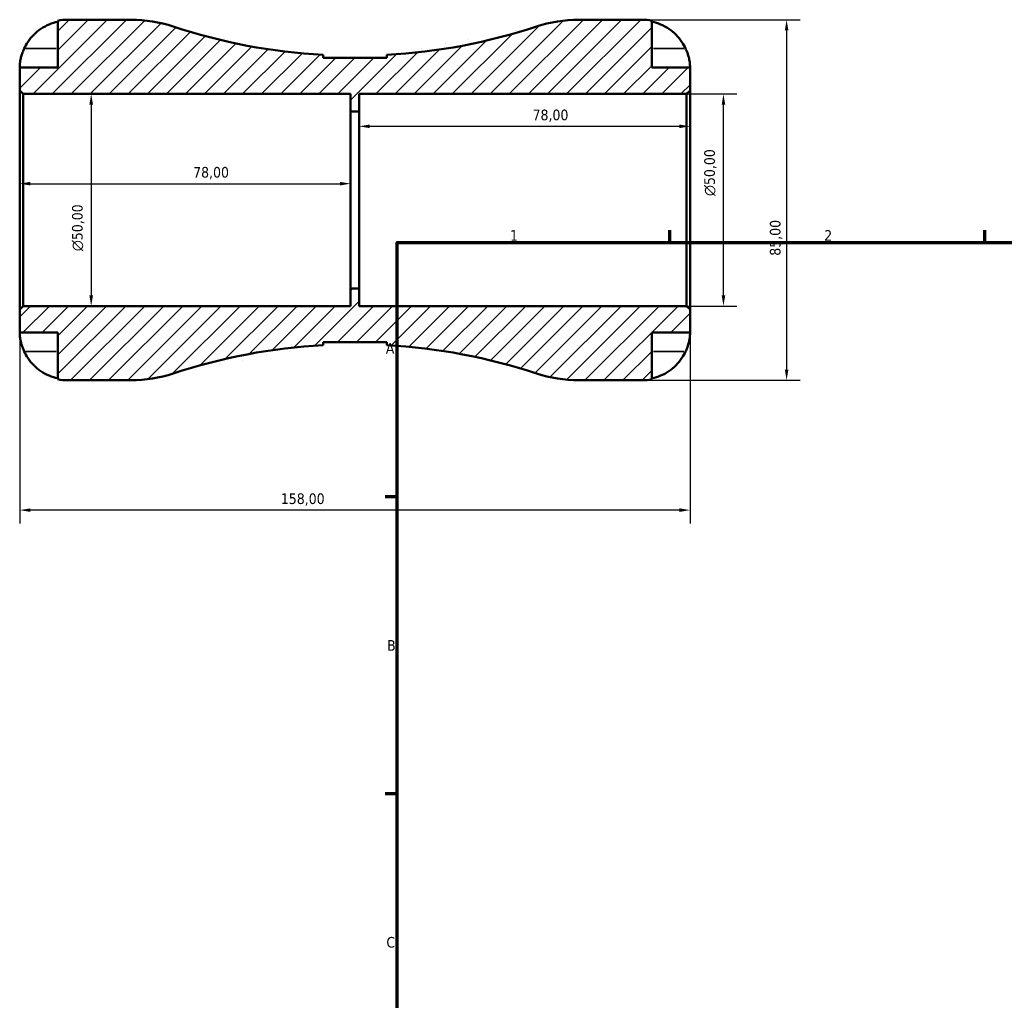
# Model space of a CAD drawing. Header units: millimetres. Extents: x -79 to 758, y 0 to 569.
# Tile 2 of 6: x -79 to 153, y 231 to 463. Entities that reach past the tile are written whole.
import ezdxf

# ---------------------------------------------------------------- set-up
doc = ezdxf.new("R2010")
doc.units = ezdxf.units.MM
for name, color, linetype, lineweight in [('Border (ISO)', 7, 'Continuous', 70), ('Dimension (ISO)', 7, 'Continuous', 25), ('Hatch (ISO)', 7, 'Continuous', 18), ('Visible (ISO)', 7, 'Continuous', 50), ('Visible Narrow (ISO)', 7, 'Continuous', 35)]:
    doc.layers.add(name, color=color, linetype=linetype, lineweight=lineweight)
doc.styles.add('Note Text (ISO)', font='tahoma.ttf')
doc.dimstyles.new('Default (ISO)', dxfattribs={"dimtxt": 2.5, "dimasz": 2.5, "dimexe": 3.175, "dimexo": 0, "dimgap": 0.762, "dimtad": 1, "dimrnd": 1e-08, "dimzin": 0, "dimtxsty": 'Note Text (ISO)', "dimcen": 0.09, "dimdle": 10, "dimclrd": 256, "dimclre": 256, "dimclrt": 232, "dimazin": 0, "dimtfac": 1.40208, "dimtmove": 0, "dimatfit": 3, "dimfxl": 1, "dimtolj": 1, "dimtzin": 0, "dimlwd": -1, "dimlwe": -1, "dimarcsym": 0})

# ---------------------------------------------------------------- blocks, each defined once
blk = doc.blocks.new('Borders Default Border')
at = {"layer": 'Border (ISO)'}
for p, q in [((74.25, 410), (74.25, 412.9)), ((148.5, 410), (148.5, 412.9)), ((10, 350), (7.1, 350)), ((10, 280), (7.1, 280))]:
    blk.add_line(p, q, dxfattribs=at)
at = {"layer": 'Border (ISO)', "flags": 128}
blk.add_lwpolyline([(10, 10), (10, 410), (584, 410), (584, 10), (10, 10)], dxfattribs=at)
at = {"layer": 'Border (ISO)', "color": 232, "true_color": 0xca0064, "char_height": 2.5, "attachment_point": 7, "style": 'Note Text (ISO)'}
for s, insert in [('1', (36.56, 410.4)), ('2', (110.62, 410.4)), ('A', (7.29, 383.75)), ('B', (7.59, 313.75)), ('C', (7.43, 243.71))]:
    blk.add_mtext(s, dxfattribs=dict(at, insert=insert))
blk = doc.blocks.new('*D7')
at = {"layer": 'Defpoints', "color": 0, "transparency": 16777216}
for p in [(-79, 394.15), (79, 394.15), (-79, 346.89)]:
    blk.add_point(p, dxfattribs=at)
at = {"layer": 'Dimension (ISO)', "transparency": 16777216}
for p, q in [((-79, 394.15), (-79, 343.71)), ((79, 394.15), (79, 343.71)), ((76.5, 346.89), (-76.5, 346.89))]:
    blk.add_line(p, q, dxfattribs=at)
for points in [[(-76.5, 347.3), (-76.5, 346.47), (-79, 346.89)], [(76.5, 347.3), (76.5, 346.47), (79, 346.89)]]:
    blk.add_solid(points, dxfattribs=at)
at = {"layer": 'Dimension (ISO)', "color": 232, "true_color": 0xca0064, "transparency": 16777216, "insert": (-17.45, 350.83), "char_height": 2.5, "attachment_point": 1, "style": 'Note Text (ISO)'}
blk.add_mtext('\\A1;158,00', dxfattribs=at)
blk = doc.blocks.new('*D8')
at = {"layer": 'Defpoints', "color": 0, "transparency": 16777216}
for p in [(-78.15, 445), (-78.15, 395), (-62.15, 395)]:
    blk.add_point(p, dxfattribs=at)
at = {"layer": 'Dimension (ISO)', "transparency": 16777216}
for p, q in [((-78.15, 445), (-58.97, 445)), ((-62.15, 442.5), (-62.15, 397.5)), ((-78.15, 395), (-58.97, 395))]:
    blk.add_line(p, q, dxfattribs=at)
for points in [[(-62.57, 442.5), (-61.73, 442.5), (-62.15, 445)], [(-62.57, 397.5), (-61.73, 397.5), (-62.15, 395)]]:
    blk.add_solid(points, dxfattribs=at)
at = {"layer": 'Dimension (ISO)', "color": 232, "true_color": 0xca0064, "transparency": 16777216, "insert": (-66.67, 407.94), "char_height": 2.5, "attachment_point": 1, "rotation": 90, "style": 'Note Text (ISO)'}
blk.add_mtext('\\A1;\\fAIGDT|b0|i0;\\H2.5000;\\ln\\fTahoma|b0|i0;\\H2.5000;50,00', dxfattribs=at)
blk = doc.blocks.new('*D9')
at = {"layer": 'Defpoints', "color": 0, "transparency": 16777216}
for p in [(-1, 423.85), (-79, 420), (-1, 420)]:
    blk.add_point(p, dxfattribs=at)
at = {"layer": 'Dimension (ISO)', "transparency": 16777216}
blk.add_line((-76.5, 423.85), (-3.5, 423.85), dxfattribs=at)
for points in [[(-76.5, 424.27), (-76.5, 423.43), (-79, 423.85)], [(-3.5, 424.27), (-3.5, 423.43), (-1, 423.85)]]:
    blk.add_solid(points, dxfattribs=at)
at = {"layer": 'Dimension (ISO)', "color": 232, "true_color": 0xca0064, "transparency": 16777216, "insert": (-38.12, 427.79), "char_height": 2.5, "attachment_point": 1, "style": 'Note Text (ISO)'}
blk.add_mtext('\\A1;78,00', dxfattribs=at)
blk = doc.blocks.new('*D10')
at = {"layer": 'Defpoints', "color": 0, "transparency": 16777216}
for p in [(79, 437.37), (1, 420), (79, 420)]:
    blk.add_point(p, dxfattribs=at)
at = {"layer": 'Dimension (ISO)', "transparency": 16777216}
blk.add_line((3.5, 437.37), (76.5, 437.37), dxfattribs=at)
for points in [[(3.5, 437.79), (3.5, 436.95), (1, 437.37)], [(76.5, 437.79), (76.5, 436.95), (79, 437.37)]]:
    blk.add_solid(points, dxfattribs=at)
at = {"layer": 'Dimension (ISO)', "color": 232, "true_color": 0xca0064, "transparency": 16777216, "insert": (41.88, 441.31), "char_height": 2.5, "attachment_point": 1, "style": 'Note Text (ISO)'}
blk.add_mtext('\\A1;78,00', dxfattribs=at)
blk = doc.blocks.new('*D11')
at = {"layer": 'Defpoints', "color": 0, "transparency": 16777216}
for p in [(67.75, 462.5), (67.75, 377.5), (101.75, 377.5)]:
    blk.add_point(p, dxfattribs=at)
at = {"layer": 'Dimension (ISO)', "transparency": 16777216}
for p, q in [((67.75, 462.5), (104.92, 462.5)), ((101.75, 460), (101.75, 380)), ((67.75, 377.5), (104.92, 377.5))]:
    blk.add_line(p, q, dxfattribs=at)
for points in [[(101.33, 460), (102.17, 460), (101.75, 462.5)], [(101.33, 380), (102.17, 380), (101.75, 377.5)]]:
    blk.add_solid(points, dxfattribs=at)
at = {"layer": 'Dimension (ISO)', "color": 232, "true_color": 0xca0064, "transparency": 16777216, "insert": (97.81, 406.86), "char_height": 2.5, "attachment_point": 1, "rotation": 90, "style": 'Note Text (ISO)'}
blk.add_mtext('\\A1;85,00', dxfattribs=at)
blk = doc.blocks.new('*D12')
at = {"layer": 'Defpoints', "color": 0, "transparency": 16777216}
for p in [(78.15, 445), (86.87, 445), (78.15, 395)]:
    blk.add_point(p, dxfattribs=at)
at = {"layer": 'Dimension (ISO)', "transparency": 16777216}
for p, q in [((78.15, 445), (90.05, 445)), ((86.87, 397.5), (86.87, 442.5)), ((78.15, 395), (90.05, 395))]:
    blk.add_line(p, q, dxfattribs=at)
for points in [[(86.46, 442.5), (87.29, 442.5), (86.87, 445)], [(86.46, 397.5), (87.29, 397.5), (86.87, 395)]]:
    blk.add_solid(points, dxfattribs=at)
at = {"layer": 'Dimension (ISO)', "color": 232, "true_color": 0xca0064, "transparency": 16777216, "insert": (82.35, 420.94), "char_height": 2.5, "attachment_point": 1, "rotation": 90, "style": 'Note Text (ISO)'}
blk.add_mtext('\\A1;\\fAIGDT|b0|i0;\\H2.5000;\\ln\\fTahoma|b0|i0;\\H2.5000;50,00', dxfattribs=at)

msp = doc.modelspace()

# ---------------------------------------------------------------- hatches: boundary and pattern name
at = {"layer": 'Hatch (ISO)'}
h = msp.add_hatch(dxfattribs=at)
h.set_pattern_fill('ANSI31', color=256, scale=25.4, style=0)
h.set_pattern_definition([(45, (0, 0), (-2.245064, 2.245064), [])])
edge = h.paths.add_edge_path()
edge.add_ellipse((-52.763, 409.1), major_axis=(0, -31.6), ratio=1, start_angle=0, end_angle=18.3031)
edge.add_ellipse((0, 249.588), major_axis=(-42.839, 129.511), ratio=1, start_angle=344.84863, end_angle=360, ccw=False)
edge.add_line((-7.5, 385.794), (-7.5, 386.513))
edge.add_line((-7.5, 386.513), (7.5, 386.513))
edge.add_line((7.5, 386.513), (7.5, 385.794))
edge.add_ellipse((0, 249.588), major_axis=(7.5, 136.206), ratio=1, start_angle=344.84863, end_angle=360, ccw=False)
edge.add_ellipse((52.763, 409.1), major_axis=(-9.924, -30.001), ratio=1, start_angle=0, end_angle=18.3031)
edge.add_line((52.763, 377.5), (67.75, 377.5))
edge.add_ellipse((67.75, 388.75), major_axis=(0, -11.25), ratio=1, start_angle=0, end_angle=11.53696)
edge.add_line((70, 377.727), (70, 388.75))
edge.add_line((70, 388.75), (79, 388.75))
edge.add_line((79, 388.75), (79, 394.15))
edge.add_line((79, 394.15), (78.15, 395))
edge.add_line((78.15, 395), (1, 395))
edge.add_line((1, 395), (1, 399.167))
edge.add_line((1, 399.167), (-1, 399.167))
edge.add_line((-1, 399.167), (-1, 395))
edge.add_line((-1, 395), (-78.15, 395))
edge.add_line((-78.15, 395), (-79, 394.15))
edge.add_line((-79, 394.15), (-79, 388.75))
edge.add_line((-79, 388.75), (-70, 388.75))
edge.add_line((-70, 388.75), (-70, 377.727))
edge.add_ellipse((-67.75, 388.75), major_axis=(-2.25, -11.023), ratio=1, start_angle=0, end_angle=11.53696)
edge.add_line((-67.75, 377.5), (-52.763, 377.5))
edge = h.paths.add_edge_path()
edge.add_line((7.5, 453.487), (-7.5, 453.487))
edge.add_line((-7.5, 453.487), (-7.5, 454.206))
edge.add_ellipse((0, 590.412), major_axis=(-7.5, -136.206), ratio=1, start_angle=344.84863, end_angle=360, ccw=False)
edge.add_ellipse((-52.763, 430.9), major_axis=(9.924, 30.001), ratio=1, start_angle=0, end_angle=18.3031)
edge.add_line((-52.763, 462.5), (-67.75, 462.5))
edge.add_ellipse((-67.75, 451.25), major_axis=(0, 11.25), ratio=1, start_angle=0, end_angle=11.53696)
edge.add_line((-70, 462.273), (-70, 451.25))
edge.add_line((-70, 451.25), (-79, 451.25))
edge.add_line((-79, 451.25), (-79, 445.85))
edge.add_line((-79, 445.85), (-78.15, 445))
edge.add_line((-78.15, 445), (-1, 445))
edge.add_line((-1, 445), (-1, 440.833))
edge.add_line((-1, 440.833), (1, 440.833))
edge.add_line((1, 440.833), (1, 445))
edge.add_line((1, 445), (78.15, 445))
edge.add_line((78.15, 445), (79, 445.85))
edge.add_line((79, 445.85), (79, 451.25))
edge.add_line((79, 451.25), (70, 451.25))
edge.add_line((70, 451.25), (70, 462.273))
edge.add_ellipse((67.75, 451.25), major_axis=(2.25, 11.023), ratio=1, start_angle=0, end_angle=11.53696)
edge.add_line((67.75, 462.5), (52.763, 462.5))
edge.add_ellipse((52.763, 430.9), major_axis=(0, 31.6), ratio=1, start_angle=0, end_angle=18.3031)
edge.add_ellipse((0, 590.412), major_axis=(42.839, -129.511), ratio=1, start_angle=344.84863, end_angle=360, ccw=False)
edge.add_line((7.5, 454.206), (7.5, 453.487))

# ---------------------------------------------------------------- linework, layer by layer
at = {"layer": 'Visible (ISO)'}
for p, q in [((-70, 462.273), (-70, 451.25)), ((-52.763, 462.5), (-67.75, 462.5)), ((67.75, 462.5), (52.763, 462.5)), ((70, 451.25), (70, 462.273)), ((-7.5, 453.487), (-7.5, 454.206)), ((7.5, 453.487), (-7.5, 453.487)), ((7.5, 454.206), (7.5, 453.487)), ((-70, 451.25), (-79, 451.25)), ((-79, 451.25), (-79, 445.85)), ((79, 451.25), (70, 451.25)), ((79, 445.85), (79, 451.25)), ((-79, 445.85), (-78.15, 445)), ((-79, 445.85), (-79, 394.15)), ((78.15, 445), (79, 445.85)), ((79, 394.15), (79, 445.85)), ((-78.15, 445), (-1, 445)), ((-78.15, 395), (-78.15, 445)), ((-1, 445), (-1, 440.833)), ((1, 440.833), (1, 445)), ((1, 445), (78.15, 445)), ((78.15, 445), (78.15, 395)), ((-1, 440.833), (1, 440.833)), ((-1, 399.167), (-1, 440.833)), ((1, 399.167), (1, 440.833)), ((1, 399.167), (-1, 399.167)), ((-1, 399.167), (-1, 395)), ((1, 395), (1, 399.167)), ((-78.15, 395), (-79, 394.15)), ((-1, 395), (-78.15, 395)), ((78.15, 395), (1, 395)), ((79, 394.15), (78.15, 395)), ((-79, 394.15), (-79, 388.75)), ((79, 388.75), (79, 394.15)), ((-79, 388.75), (-70, 388.75)), ((-70, 388.75), (-70, 377.727)), ((70, 377.727), (70, 388.75)), ((70, 388.75), (79, 388.75)), ((-7.5, 385.794), (-7.5, 386.513)), ((-7.5, 386.513), (7.5, 386.513)), ((7.5, 386.513), (7.5, 385.794)), ((-67.75, 377.5), (-52.763, 377.5)), ((52.763, 377.5), (67.75, 377.5))]:
    msp.add_line(p, q, dxfattribs=at)
for centre, radius, start, end in [((-67.75, 451.25), 11.25, 90, 101.53696), ((-52.763, 430.9), 31.6, 71.6969, 90), ((52.763, 430.9), 31.6, 90, 108.3031), ((67.75, 451.25), 11.25, 78.46304, 90), ((0, 590.412), 136.412, 251.6969, 266.84827), ((0, 590.412), 136.412, 273.15173, 288.3031), ((0, 249.588), 136.412, 93.15173, 108.3031), ((0, 249.588), 136.412, 71.6969, 86.84827), ((-52.763, 409.1), 31.6, 270, 288.3031), ((52.763, 409.1), 31.6, 251.6969, 270), ((-67.75, 388.75), 11.25, 258.46304, 270), ((67.75, 388.75), 11.25, 270, 281.53696)]:
    msp.add_arc(centre, radius, start, end, dxfattribs=at)
for points, knots in [([(-77.933, 455.75), (-77.7, 456.25), (-77.417, 456.759), (-76.675, 457.875), (-76.186, 458.463), (-75.203, 459.45), (-74.619, 459.939), (-73.361, 460.783), (-72.686, 461.138), (-71.423, 461.663), (-70.72, 461.885), (-70, 462.033)], [5.50227189, 5.50227189, 5.50227189, 5.50227189, 5.66172607, 5.66172607, 5.87111315, 5.87111315, 6.07951382, 6.07951382, 6.28791448, 6.28791448, 6.49007585, 6.49007585, 6.49007585, 6.49007585]), ([(70, 462.033), (70.72, 461.885), (71.423, 461.663), (72.686, 461.138), (73.361, 460.783), (74.619, 459.939), (75.203, 459.45), (76.186, 458.463), (76.675, 457.875), (77.417, 456.759), (77.7, 456.25), (77.933, 455.75)], [0.21343841, 0.21343841, 0.21343841, 0.21343841, 0.41559978, 0.41559978, 0.62400044, 0.62400044, 0.8324011, 0.8324011, 1.04178819, 1.04178819, 1.20124236, 1.20124236, 1.20124236, 1.20124236]), ([(-79, 451.25), (-79, 451.25), (-79, 451.304), (-78.996, 451.526), (-78.991, 451.705), (-78.949, 452.249), (-78.902, 452.648), (-78.749, 453.415), (-78.669, 453.741), (-78.492, 454.34), (-78.403, 454.605), (-78.197, 455.152), (-78.08, 455.431), (-77.946, 455.721), (-77.94, 455.736), (-77.933, 455.75)], [-3.12621297, -3.12621297, -3.12621297, -3.12621297, -3.00592131, -3.00592131, -2.87295675, -2.87295675, -2.69789372, -2.69789372, -2.58338701, -2.58338701, -2.49547573, -2.49547573, -2.40310236, -2.40310236, -2.39831682, -2.39831682, -2.39831682, -2.39831682]), ([(77.933, 455.75), (78.005, 455.595), (78.074, 455.439), (78.25, 455.018), (78.349, 454.755), (78.536, 454.203), (78.619, 453.919), (78.793, 453.232), (78.864, 452.853), (78.965, 452.129), (78.984, 451.815), (79.002, 451.368), (79, 451.25), (79, 451.25)], [-0.71968867, -0.71968867, -0.71968867, -0.71968867, -0.66913349, -0.66913349, -0.58448293, -0.58448293, -0.49008499, -0.49008499, -0.34765985, -0.34765985, -0.17827673, -0.17827673, 0, 0, 0, 0]), ([(-77.933, 384.25), (-78.005, 384.405), (-78.074, 384.561), (-78.25, 384.982), (-78.349, 385.245), (-78.536, 385.797), (-78.619, 386.081), (-78.793, 386.768), (-78.864, 387.147), (-78.965, 387.871), (-78.984, 388.185), (-79.002, 388.632), (-79, 388.75), (-79, 388.75)], [-0.71968867, -0.71968867, -0.71968867, -0.71968867, -0.66913349, -0.66913349, -0.58448293, -0.58448293, -0.49008499, -0.49008499, -0.34765985, -0.34765985, -0.17827673, -0.17827673, 0, 0, 0, 0]), ([(79, 388.75), (79, 388.75), (79, 388.696), (78.996, 388.474), (78.991, 388.295), (78.949, 387.751), (78.902, 387.352), (78.749, 386.585), (78.669, 386.259), (78.492, 385.66), (78.403, 385.395), (78.197, 384.848), (78.08, 384.569), (77.946, 384.279), (77.94, 384.264), (77.933, 384.25)], [-3.12621297, -3.12621297, -3.12621297, -3.12621297, -3.00592131, -3.00592131, -2.87295675, -2.87295675, -2.69789372, -2.69789372, -2.58338701, -2.58338701, -2.49547573, -2.49547573, -2.40310236, -2.40310236, -2.39831682, -2.39831682, -2.39831682, -2.39831682]), ([(-70, 377.967), (-70.72, 378.115), (-71.423, 378.337), (-72.686, 378.862), (-73.361, 379.217), (-74.619, 380.061), (-75.203, 380.55), (-76.186, 381.537), (-76.675, 382.125), (-77.417, 383.241), (-77.7, 383.75), (-77.933, 384.25)], [0.21343841, 0.21343841, 0.21343841, 0.21343841, 0.41559978, 0.41559978, 0.62400044, 0.62400044, 0.8324011, 0.8324011, 1.04178819, 1.04178819, 1.20124236, 1.20124236, 1.20124236, 1.20124236]), ([(77.933, 384.25), (77.7, 383.75), (77.417, 383.241), (76.675, 382.125), (76.186, 381.537), (75.203, 380.55), (74.619, 380.061), (73.361, 379.217), (72.686, 378.862), (71.423, 378.337), (70.72, 378.115), (70, 377.967)], [5.50227189, 5.50227189, 5.50227189, 5.50227189, 5.66172607, 5.66172607, 5.87111315, 5.87111315, 6.07951382, 6.07951382, 6.28791448, 6.28791448, 6.49007585, 6.49007585, 6.49007585, 6.49007585])]:
    msp.add_open_spline(points, degree=3, knots=knots, dxfattribs=at)
at = {"layer": 'Visible Narrow (ISO)'}
for p, q in [((-77.536, 455.75), (-70.397, 455.75)), ((77.536, 455.75), (70.397, 455.75)), ((-77.536, 384.25), (-70.397, 384.25)), ((77.536, 384.25), (70.397, 384.25))]:
    msp.add_line(p, q, dxfattribs=at)

# ---------------------------------------------------------------- block references
msp.add_blockref('Borders Default Border', (0, 0))

# ---------------------------------------------------------------- dimensions: what is measured, and where the dimension line sits
at = {"layer": 'Dimension (ISO)'}
for base, p1, p2, angle, override, picture, middle in [((101.75, 377.5), (67.75, 462.5), (67.75, 377.5), 90, {"dimdec": 2, "dimtp": 0, "dimtm": 0, "dimtdec": 2, "dimtofl": 0, "dimatfit": 1}, '*D11', (101.75, 411)), ((79, 437.37), (1, 420), (79, 420), 180, {"dimdec": 2, "dimse1": 1, "dimse2": 1, "dimtp": 0, "dimtm": 0, "dimtdec": 2, "dimtofl": 0, "dimatfit": 1}, '*D10', (46, 437.37)), ((-79, 346.888), (79, 394.15), (-79, 394.15), 180, {"dimdec": 2, "dimtp": 0, "dimtm": 0, "dimtdec": 2, "dimtofl": 0, "dimatfit": 1}, '*D7', (-12.5, 346.888))]:
    dim = msp.add_linear_dim(base=base, p1=p1, p2=p2, angle=angle, dimstyle='Default (ISO)', override=override, dxfattribs=at)
    dim.commit()
    dim.dimension.update_dxf_attribs({"geometry": picture, "text_midpoint": middle, "dimtype": 160})
for base, p1, p2, picture, middle in [((-62.15, 395), (-78.15, 445), (-78.15, 395), '*D8', (-62.15, 413.5)), ((86.874, 445), (78.15, 395), (78.15, 445), '*D12', (86.874, 426.5))]:
    dim = msp.add_linear_dim(base=base, p1=p1, p2=p2, angle=90, text='\\fAIGDT|b0|i0;\\H2.5000;\\ln\\fTahoma|b0|i0;\\H2.5000;<>', dimstyle='Default (ISO)', override={"dimdec": 2, "dimtp": 0, "dimtm": 0, "dimtdec": 2, "dimtofl": 0, "dimatfit": 1}, dxfattribs=at)
    dim.commit()
    dim.dimension.update_dxf_attribs({"geometry": picture, "text_midpoint": middle, "dimtype": 160})
dim = msp.add_linear_dim(base=(-1, 423.849), p1=(-79, 420), p2=(-1, 420), dimstyle='Default (ISO)', override={"dimdec": 2, "dimse1": 1, "dimse2": 1, "dimtp": 0, "dimtm": 0, "dimtdec": 2, "dimtofl": 0, "dimatfit": 1}, dxfattribs=at)
dim.commit()
dim.dimension.update_dxf_attribs({"geometry": '*D9', "text_midpoint": (-34, 423.849), "dimtype": 160})

doc.saveas('drawing.dxf')
